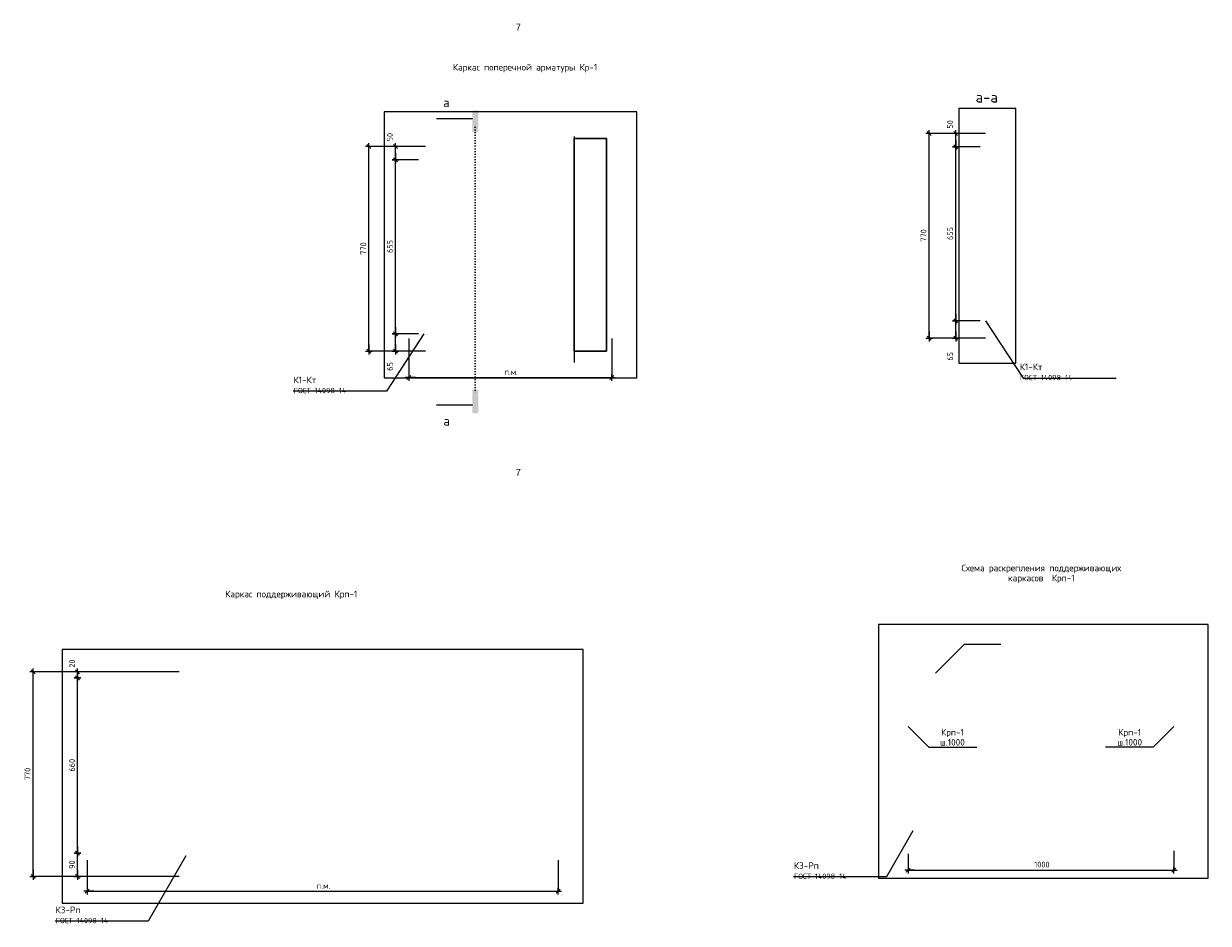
# Model space of a CAD drawing. Header units: millimetres. Extents: x -3170 to 89801, y -74170 to 82422.
# Tile 96 of 105: x 69497 to 73953, y 71677 to 75062. Entities that reach past the tile are written whole.
import ezdxf

# ---------------------------------------------------------------- set-up
doc = ezdxf.new("R2010")
doc.units = ezdxf.units.MM
doc.header["$PDMODE"] = 65
doc.linetypes.add('______9', pattern=[10, 0, -10])
doc.layers.add('_3700', color=7, linetype='Continuous')
for name, color, linetype, lineweight in [('Standard', 7, 'Continuous', 25), ('Изополя поперечная', 7, 'Continuous', 25), ('Размерная линия_ общее', 7, 'Continuous', 13)]:
    doc.layers.add(name, color=color, linetype=linetype, lineweight=lineweight)
doc.styles.add('ARIAL', font='ARIAL.TTF')
doc.styles.add('ISOCPEUR', font='ISOCPEUR')
doc.dimstyles.new('DIMSTYLE_3', dxfattribs={"dimtxt": 22, "dimasz": 25, "dimexe": 0, "dimexo": 0, "dimgap": 11, "dimtad": 2, "dimdec": 0, "dimrnd": 5, "dimzin": 12, "dimdsep": 46, "dimtxsty": 'ISOCPEUR', "dimblk1": 'ALL_ML_STRICH', "dimblk2": 'ALL_ML_STRICH', "dimsah": 1, "dimcen": 0, "dimclrd": 7, "dimclre": 256, "dimclrt": 7, "dimadec": 0, "dimazin": 0, "dimtfac": 1, "dimtdec": 0, "dimtix": 1, "dimtmove": 2, "dimatfit": 3, "dimfxl": 0, "dimtzin": 0, "dimlwd": 0, "dimlwe": -3, "dimarcsym": 0})
doc.dimstyles.new('DIMSTYLE_9', dxfattribs={"dimtxt": 22, "dimasz": 25, "dimexe": 0, "dimexo": 0, "dimgap": 11, "dimtad": 2, "dimdec": 0, "dimrnd": 5, "dimzin": 12, "dimdsep": 46, "dimtxsty": 'ISOCPEUR', "dimblk1": 'ALL_ML_STRICH', "dimblk2": 'ALL_ML_STRICH', "dimsah": 1, "dimcen": 0, "dimclrd": 7, "dimclre": 256, "dimclrt": 7, "dimadec": 0, "dimazin": 0, "dimtfac": 1, "dimtdec": 0, "dimtix": 1, "dimtmove": 2, "dimatfit": 3, "dimfxl": 0, "dimtvp": 1.2, "dimtzin": 0, "dimlwd": 0, "dimlwe": -3, "dimarcsym": 0})

# ---------------------------------------------------------------- blocks, each defined once
blk = doc.blocks.new('ALL_ML_STRICH')
at = {"color": 0, "linetype": 'ByBlock', "lineweight": -2}
for p, q in [((-1, 0), (0.5, 0)), ((-0.3, -0.3), (0.3, 0.3)), ((0, -0.5), (0, 0.5))]:
    blk.add_line(p, q, dxfattribs=at)
blk = doc.blocks.new('*D497')
at = {"layer": 'DEFPOINTS', "color": 7, "linetype": 'Continuous', "lineweight": 13, "transparency": 33554687}
for p in [(72824.1, 71958), (73824.1, 71969.9), (72824.1, 71876.9)]:
    blk.add_point(p, dxfattribs=at)
at = {"layer": 'Размерная линия_ общее', "color": 253, "linetype": 'Continuous', "lineweight": -2, "true_color": 0xa0a0a0, "transparency": 33554687}
for p, q in [((72824.1, 71938), (72824.1, 71876.9)), ((73824.1, 71949.9), (73824.1, 71876.9))]:
    blk.add_line(p, q, dxfattribs=at)
at = {"layer": 'Размерная линия_ общее', "color": 7, "linetype": 'Continuous', "lineweight": -2, "transparency": 33554687}
blk.add_line((72824.1, 71876.9), (73824.1, 71876.9), dxfattribs=at)
at = {"layer": 'Размерная линия_ общее', "color": 7, "linetype": 'Continuous', "lineweight": 13, "transparency": 33554687, "xscale": 25, "yscale": 25, "zscale": 25, "rotation": 180}
blk.add_blockref('ALL_ML_STRICH', (72824.1, 71876.9), dxfattribs=at)
at = {"layer": 'Размерная линия_ общее', "color": 7, "linetype": 'Continuous', "lineweight": 13, "transparency": 33554687, "xscale": 25, "yscale": 25, "zscale": 25}
blk.add_blockref('ALL_ML_STRICH', (73824.1, 71876.9), dxfattribs=at)
at = {"layer": 'Размерная линия_ общее', "color": 7, "linetype": 'Continuous', "lineweight": 13, "transparency": 33554687, "insert": (73327.4, 71897.9), "char_height": 22, "width": 88, "attachment_point": 5, "style": 'ISOCPEUR'}
blk.add_mtext('\\A1;{1000}', dxfattribs=at)
blk = doc.blocks.new('*D498')
at = {"layer": 'DEFPOINTS', "color": 7, "linetype": 'Continuous', "lineweight": 13, "transparency": 33554687}
for p in [(70945.3, 73897.7), (71709.3, 73897.7), (70945.3, 73730.3)]:
    blk.add_point(p, dxfattribs=at)
at = {"layer": 'Размерная линия_ общее', "color": 253, "linetype": 'Continuous', "lineweight": -2, "true_color": 0xa0a0a0, "transparency": 33554687}
for p, q in [((70945.3, 73877.7), (70945.3, 73730.3)), ((71709.3, 73877.7), (71709.3, 73730.3))]:
    blk.add_line(p, q, dxfattribs=at)
at = {"layer": 'Размерная линия_ общее', "color": 7, "linetype": 'Continuous', "lineweight": -2, "transparency": 33554687}
blk.add_line((70945.3, 73730.3), (71709.3, 73730.3), dxfattribs=at)
at = {"layer": 'Размерная линия_ общее', "color": 7, "linetype": 'Continuous', "lineweight": 13, "transparency": 33554687, "xscale": 25, "yscale": 25, "zscale": 25, "rotation": 180}
blk.add_blockref('ALL_ML_STRICH', (70945.3, 73730.3), dxfattribs=at)
at = {"layer": 'Размерная линия_ общее', "color": 7, "linetype": 'Continuous', "lineweight": 13, "transparency": 33554687, "xscale": 25, "yscale": 25, "zscale": 25}
blk.add_blockref('ALL_ML_STRICH', (71709.3, 73730.3), dxfattribs=at)
at = {"layer": 'Размерная линия_ общее', "color": 7, "linetype": 'Continuous', "lineweight": 13, "transparency": 33554687, "insert": (71305.3, 73762.3), "char_height": 22, "width": 1.1, "attachment_point": 1, "line_spacing_factor": 0.60241, "style": 'ISOCPEUR'}
blk.add_mtext('п.м.', dxfattribs=at)
blk = doc.blocks.new('*D499')
at = {"layer": 'DEFPOINTS', "color": 7, "linetype": 'Continuous', "lineweight": 13, "transparency": 33554687}
for p in [(71028, 74599.7), (70795.2, 73829.7), (71028, 73829.7)]:
    blk.add_point(p, dxfattribs=at)
at = {"layer": 'Размерная линия_ общее', "color": 253, "linetype": 'Continuous', "lineweight": -2, "true_color": 0xa0a0a0, "transparency": 33554687}
for p, q in [((71008, 74599.7), (70795.2, 74599.7)), ((71008, 73829.7), (70795.2, 73829.7))]:
    blk.add_line(p, q, dxfattribs=at)
at = {"layer": 'Размерная линия_ общее', "color": 7, "linetype": 'Continuous', "lineweight": -2, "transparency": 33554687}
blk.add_line((70795.2, 73829.7), (70795.2, 74599.7), dxfattribs=at)
at = {"layer": 'Размерная линия_ общее', "color": 7, "linetype": 'Continuous', "lineweight": 13, "transparency": 33554687, "xscale": 25, "yscale": 25, "zscale": 25}
for p, rotation in [((70795.2, 74599.7), 90), ((70795.2, 73829.7), 270)]:
    blk.add_blockref('ALL_ML_STRICH', p, dxfattribs=dict(at, rotation=rotation))
at = {"layer": 'Размерная линия_ общее', "color": 7, "linetype": 'Continuous', "lineweight": 13, "transparency": 33554687, "insert": (70774.2, 74215.8), "char_height": 22, "width": 66, "attachment_point": 5, "rotation": 90, "style": 'ISOCPEUR'}
blk.add_mtext('\\A1;{770}', dxfattribs=at)
blk = doc.blocks.new('*D500')
at = {"layer": 'DEFPOINTS', "color": 7, "linetype": 'Continuous', "lineweight": 13, "transparency": 33554687}
for p in [(71002.5, 73894.7), (70895.2, 73829.7), (71028, 73829.7)]:
    blk.add_point(p, dxfattribs=at)
at = {"layer": 'Размерная линия_ общее', "color": 253, "linetype": 'Continuous', "lineweight": -2, "true_color": 0xa0a0a0, "transparency": 33554687}
for p, q in [((70982.5, 73894.7), (70895.2, 73894.7)), ((71008, 73829.7), (70895.2, 73829.7))]:
    blk.add_line(p, q, dxfattribs=at)
at = {"layer": 'Размерная линия_ общее', "color": 7, "linetype": 'Continuous', "lineweight": -2, "transparency": 33554687}
blk.add_line((70895.2, 73829.7), (70895.2, 73894.7), dxfattribs=at)
at = {"layer": 'Размерная линия_ общее', "color": 7, "linetype": 'Continuous', "lineweight": 13, "transparency": 33554687, "xscale": 25, "yscale": 25, "zscale": 25}
for p, rotation in [((70895.2, 73894.7), 90), ((70895.2, 73829.7), 270)]:
    blk.add_blockref('ALL_ML_STRICH', p, dxfattribs=dict(at, rotation=rotation))
at = {"layer": 'Размерная линия_ общее', "color": 7, "linetype": 'Continuous', "lineweight": 13, "transparency": 33554687, "insert": (70874.2, 73772), "char_height": 22, "width": 44, "attachment_point": 5, "rotation": 90, "style": 'ISOCPEUR'}
blk.add_mtext('\\A1;{65}', dxfattribs=at)
blk = doc.blocks.new('*D501')
at = {"layer": 'DEFPOINTS', "color": 7, "linetype": 'Continuous', "lineweight": 13, "transparency": 33554687}
for p in [(71002.5, 74549.7), (70895.2, 73894.7), (71002.5, 73894.7)]:
    blk.add_point(p, dxfattribs=at)
at = {"layer": 'Размерная линия_ общее', "color": 253, "linetype": 'Continuous', "lineweight": -2, "true_color": 0xa0a0a0, "transparency": 33554687}
for p, q in [((70982.5, 74549.7), (70895.2, 74549.7)), ((70982.5, 73894.7), (70895.2, 73894.7))]:
    blk.add_line(p, q, dxfattribs=at)
at = {"layer": 'Размерная линия_ общее', "color": 7, "linetype": 'Continuous', "lineweight": -2, "transparency": 33554687}
blk.add_line((70895.2, 73894.7), (70895.2, 74549.7), dxfattribs=at)
at = {"layer": 'Размерная линия_ общее', "color": 7, "linetype": 'Continuous', "lineweight": 13, "transparency": 33554687, "xscale": 25, "yscale": 25, "zscale": 25}
for p, rotation in [((70895.2, 74549.7), 90), ((70895.2, 73894.7), 270)]:
    blk.add_blockref('ALL_ML_STRICH', p, dxfattribs=dict(at, rotation=rotation))
at = {"layer": 'Размерная линия_ общее', "color": 7, "linetype": 'Continuous', "lineweight": 13, "transparency": 33554687, "insert": (70874.2, 74223.3), "char_height": 22, "width": 66, "attachment_point": 5, "rotation": 90, "style": 'ISOCPEUR'}
blk.add_mtext('\\A1;{655}', dxfattribs=at)
blk = doc.blocks.new('*D502')
at = {"layer": 'DEFPOINTS', "color": 7, "linetype": 'Continuous', "lineweight": 13, "transparency": 33554687}
for p in [(71028, 74599.7), (70895.2, 74549.7), (71002.5, 74549.7)]:
    blk.add_point(p, dxfattribs=at)
at = {"layer": 'Размерная линия_ общее', "color": 253, "linetype": 'Continuous', "lineweight": -2, "true_color": 0xa0a0a0, "transparency": 33554687}
for p, q in [((71008, 74599.7), (70895.2, 74599.7)), ((70982.5, 74549.7), (70895.2, 74549.7))]:
    blk.add_line(p, q, dxfattribs=at)
at = {"layer": 'Размерная линия_ общее', "color": 7, "linetype": 'Continuous', "lineweight": -2, "transparency": 33554687}
blk.add_line((70895.2, 74549.7), (70895.2, 74599.7), dxfattribs=at)
at = {"layer": 'Размерная линия_ общее', "color": 7, "linetype": 'Continuous', "lineweight": 13, "transparency": 33554687, "xscale": 25, "yscale": 25, "zscale": 25}
for p, rotation in [((70895.2, 74599.7), 90), ((70895.2, 74549.7), 270)]:
    blk.add_blockref('ALL_ML_STRICH', p, dxfattribs=dict(at, rotation=rotation))
at = {"layer": 'Размерная линия_ общее', "color": 7, "linetype": 'Continuous', "lineweight": 13, "transparency": 33554687, "insert": (70874, 74635), "char_height": 22, "width": 44, "attachment_point": 5, "rotation": 90, "style": 'ISOCPEUR'}
blk.add_mtext('\\A1;{50}', dxfattribs=at)
blk = doc.blocks.new('СЛОЖНЫЙ_ОБЪЕКТ_8')
at = {"layer": '_3700', "linetype": 'Continuous', "lineweight": 25, "true_color": 0x000000, "transparency": 33554687}
blk.add_hatch(color=18, dxfattribs=at).paths.add_polyline_path([(71184.9, 74731.1), (71184.8, 74730.4), (71184.8, 74654.1), (71206.5, 74654.1), (71206.5, 74730.4), (71206.4, 74731.1), (71206.3, 74731.7), (71206.1, 74732.4), (71205.8, 74732.9), (71205.4, 74733.5), (71205, 74734), (71204.5, 74734.4), (71203.9, 74734.8), (71203.3, 74735.1), (71202.7, 74735.3), (71202.1, 74735.4), (71201.4, 74735.5), (71189.9, 74735.5), (71189.2, 74735.4), (71188.6, 74735.3), (71188, 74735.1), (71187.4, 74734.8), (71186.8, 74734.4), (71186.3, 74734), (71185.9, 74733.5), (71185.5, 74732.9), (71185.2, 74732.4), (71185, 74731.7)])
blk.add_hatch(color=18, dxfattribs=at).paths.add_polyline_path([(71184.9, 73599.6), (71184.8, 73600.2), (71184.8, 73684.2), (71206.5, 73684.2), (71206.5, 73600.2), (71206.4, 73599.6), (71206.3, 73598.9), (71206.1, 73598.3), (71205.8, 73597.7), (71205.4, 73597.1), (71205, 73596.7), (71204.5, 73596.2), (71203.9, 73595.9), (71203.3, 73595.6), (71202.7, 73595.3), (71202.1, 73595.2), (71201.4, 73595.2), (71189.9, 73595.2), (71189.2, 73595.2), (71188.6, 73595.3), (71188, 73595.6), (71187.4, 73595.9), (71186.8, 73596.2), (71186.3, 73596.7), (71185.9, 73597.1), (71185.5, 73597.7), (71185.2, 73598.3), (71185, 73598.9)], flags=16)
at = {"layer": '_3700', "color": 7, "linetype": 'Continuous', "lineweight": 13, "transparency": 33554687}
for p, q in [((71184.8, 74704.1), (71049.9, 74704.1)), ((71184.8, 73626.6), (71049.9, 73626.6))]:
    blk.add_line(p, q, dxfattribs=at)
at = {"layer": '_3700', "color": 7, "linetype": '______9', "lineweight": 13, "transparency": 33554687}
blk.add_line((71195.7, 74672.3), (71195.7, 73663), dxfattribs=at)
at = {"layer": '_3700', "color": 7, "linetype": 'Continuous', "lineweight": 13, "transparency": 33554687, "char_height": 35, "width": 42, "attachment_point": 5, "style": 'ISOCPEUR'}
for insert in [(71086.9, 74765.2), (71087.9, 73566.7)]:
    blk.add_mtext('\\A1;{\\fISOCPEUR|i0|b0;\\H35.000000;\\W1.000000;\\C7;а}\\P', dxfattribs=dict(at, insert=insert))
blk = doc.blocks.new('*D504')
at = {"layer": 'DEFPOINTS', "color": 7, "linetype": 'Continuous', "lineweight": 13, "transparency": 33554687}
for p in [(73135.6, 74648.7), (72902.8, 73878.7), (73135.6, 73878.7)]:
    blk.add_point(p, dxfattribs=at)
at = {"layer": 'Размерная линия_ общее', "color": 253, "linetype": 'Continuous', "lineweight": -2, "true_color": 0xa0a0a0, "transparency": 33554687}
for p, q in [((73115.6, 74648.7), (72902.8, 74648.7)), ((73115.6, 73878.7), (72902.8, 73878.7))]:
    blk.add_line(p, q, dxfattribs=at)
at = {"layer": 'Размерная линия_ общее', "color": 7, "linetype": 'Continuous', "lineweight": -2, "transparency": 33554687}
blk.add_line((72902.8, 73878.7), (72902.8, 74648.7), dxfattribs=at)
at = {"layer": 'Размерная линия_ общее', "color": 7, "linetype": 'Continuous', "lineweight": 13, "transparency": 33554687, "xscale": 25, "yscale": 25, "zscale": 25}
for p, rotation in [((72902.8, 74648.7), 90), ((72902.8, 73878.7), 270)]:
    blk.add_blockref('ALL_ML_STRICH', p, dxfattribs=dict(at, rotation=rotation))
at = {"layer": 'Размерная линия_ общее', "color": 7, "linetype": 'Continuous', "lineweight": 13, "transparency": 33554687, "insert": (72881.8, 74264.8), "char_height": 22, "width": 66, "attachment_point": 5, "rotation": 90, "style": 'ISOCPEUR'}
blk.add_mtext('\\A1;{770}', dxfattribs=at)
blk = doc.blocks.new('*D505')
at = {"layer": 'DEFPOINTS', "color": 7, "linetype": 'Continuous', "lineweight": 13, "transparency": 33554687}
for p in [(73114.8, 73943.7), (73002.8, 73878.7), (73135.6, 73878.7)]:
    blk.add_point(p, dxfattribs=at)
at = {"layer": 'Размерная линия_ общее', "color": 253, "linetype": 'Continuous', "lineweight": -2, "true_color": 0xa0a0a0, "transparency": 33554687}
for p, q in [((73094.8, 73943.7), (73002.8, 73943.7)), ((73115.6, 73878.7), (73002.8, 73878.7))]:
    blk.add_line(p, q, dxfattribs=at)
at = {"layer": 'Размерная линия_ общее', "color": 7, "linetype": 'Continuous', "lineweight": -2, "transparency": 33554687}
blk.add_line((73002.8, 73878.7), (73002.8, 73943.7), dxfattribs=at)
at = {"layer": 'Размерная линия_ общее', "color": 7, "linetype": 'Continuous', "lineweight": 13, "transparency": 33554687, "xscale": 25, "yscale": 25, "zscale": 25}
for p, rotation in [((73002.8, 73943.7), 90), ((73002.8, 73878.7), 270)]:
    blk.add_blockref('ALL_ML_STRICH', p, dxfattribs=dict(at, rotation=rotation))
at = {"layer": 'Размерная линия_ общее', "color": 7, "linetype": 'Continuous', "lineweight": 13, "transparency": 33554687, "insert": (72981.7, 73810.1), "char_height": 22, "width": 44, "attachment_point": 5, "rotation": 90, "style": 'ISOCPEUR'}
blk.add_mtext('\\A1;{65}', dxfattribs=at)
blk = doc.blocks.new('*D506')
at = {"layer": 'DEFPOINTS', "color": 7, "linetype": 'Continuous', "lineweight": 13, "transparency": 33554687}
for p in [(73114.8, 74598.7), (73002.8, 73943.7), (73114.8, 73943.7)]:
    blk.add_point(p, dxfattribs=at)
at = {"layer": 'Размерная линия_ общее', "color": 253, "linetype": 'Continuous', "lineweight": -2, "true_color": 0xa0a0a0, "transparency": 33554687}
for p, q in [((73094.8, 74598.7), (73002.8, 74598.7)), ((73094.8, 73943.7), (73002.8, 73943.7))]:
    blk.add_line(p, q, dxfattribs=at)
at = {"layer": 'Размерная линия_ общее', "color": 7, "linetype": 'Continuous', "lineweight": -2, "transparency": 33554687}
blk.add_line((73002.8, 73943.7), (73002.8, 74598.7), dxfattribs=at)
at = {"layer": 'Размерная линия_ общее', "color": 7, "linetype": 'Continuous', "lineweight": 13, "transparency": 33554687, "xscale": 25, "yscale": 25, "zscale": 25}
for p, rotation in [((73002.8, 74598.7), 90), ((73002.8, 73943.7), 270)]:
    blk.add_blockref('ALL_ML_STRICH', p, dxfattribs=dict(at, rotation=rotation))
at = {"layer": 'Размерная линия_ общее', "color": 7, "linetype": 'Continuous', "lineweight": 13, "transparency": 33554687, "insert": (72981.8, 74272.3), "char_height": 22, "width": 66, "attachment_point": 5, "rotation": 90, "style": 'ISOCPEUR'}
blk.add_mtext('\\A1;{655}', dxfattribs=at)
blk = doc.blocks.new('*D507')
at = {"layer": 'DEFPOINTS', "color": 7, "linetype": 'Continuous', "lineweight": 13, "transparency": 33554687}
for p in [(73135.6, 74648.7), (73002.8, 74598.7), (73114.8, 74598.7)]:
    blk.add_point(p, dxfattribs=at)
at = {"layer": 'Размерная линия_ общее', "color": 253, "linetype": 'Continuous', "lineweight": -2, "true_color": 0xa0a0a0, "transparency": 33554687}
for p, q in [((73115.6, 74648.7), (73002.8, 74648.7)), ((73094.8, 74598.7), (73002.8, 74598.7))]:
    blk.add_line(p, q, dxfattribs=at)
at = {"layer": 'Размерная линия_ общее', "color": 7, "linetype": 'Continuous', "lineweight": -2, "transparency": 33554687}
blk.add_line((73002.8, 74598.7), (73002.8, 74648.7), dxfattribs=at)
at = {"layer": 'Размерная линия_ общее', "color": 7, "linetype": 'Continuous', "lineweight": 13, "transparency": 33554687, "xscale": 25, "yscale": 25, "zscale": 25}
for p, rotation in [((73002.8, 74648.7), 90), ((73002.8, 74598.7), 270)]:
    blk.add_blockref('ALL_ML_STRICH', p, dxfattribs=dict(at, rotation=rotation))
at = {"layer": 'Размерная линия_ общее', "color": 7, "linetype": 'Continuous', "lineweight": 13, "transparency": 33554687, "insert": (72981.6, 74682.9), "char_height": 22, "width": 44, "attachment_point": 5, "rotation": 90, "style": 'ISOCPEUR'}
blk.add_mtext('\\A1;{50}', dxfattribs=at)
blk = doc.blocks.new('*D508')
at = {"layer": 'DEFPOINTS', "color": 7, "linetype": 'Continuous', "lineweight": 13, "transparency": 33554687}
for p in [(69750, 71940.6), (69699.4, 71852.6), (70101.1, 71852.6)]:
    blk.add_point(p, dxfattribs=at)
at = {"layer": 'Размерная линия_ общее', "color": 253, "linetype": 'Continuous', "lineweight": -2, "true_color": 0xa0a0a0, "transparency": 33554687}
for p, q in [((69699.4, 71940.6), (69699.4, 71940.6)), ((70001.1, 71852.6), (69699.4, 71852.6))]:
    blk.add_line(p, q, dxfattribs=at)
at = {"layer": 'Размерная линия_ общее', "color": 7, "linetype": 'Continuous', "lineweight": -2, "transparency": 33554687}
blk.add_line((69699.4, 71852.6), (69699.4, 71940.6), dxfattribs=at)
at = {"layer": 'Размерная линия_ общее', "color": 7, "linetype": 'Continuous', "lineweight": 13, "transparency": 33554687, "xscale": 25, "yscale": 25, "zscale": 25}
for p, rotation in [((69699.4, 71940.6), 90), ((69699.4, 71852.6), 270)]:
    blk.add_blockref('ALL_ML_STRICH', p, dxfattribs=dict(at, rotation=rotation))
at = {"layer": 'Размерная линия_ общее', "color": 7, "linetype": 'Continuous', "lineweight": 13, "transparency": 33554687, "insert": (69678.4, 71897.7), "char_height": 22, "width": 44, "attachment_point": 5, "rotation": 90, "style": 'ISOCPEUR'}
blk.add_mtext('\\A1;{90}', dxfattribs=at)
blk = doc.blocks.new('*D509')
at = {"layer": 'DEFPOINTS', "color": 7, "linetype": 'Continuous', "lineweight": 13, "transparency": 33554687}
for p in [(69762, 72600.6), (69699.4, 71940.6), (69750, 71940.6)]:
    blk.add_point(p, dxfattribs=at)
at = {"layer": 'Размерная линия_ общее', "color": 253, "linetype": 'Continuous', "lineweight": -2, "true_color": 0xa0a0a0, "transparency": 33554687}
for p, q in [((69699.4, 72600.6), (69699.4, 72600.6)), ((69699.4, 71940.6), (69699.4, 71940.6))]:
    blk.add_line(p, q, dxfattribs=at)
at = {"layer": 'Размерная линия_ общее', "color": 7, "linetype": 'Continuous', "lineweight": -2, "transparency": 33554687}
blk.add_line((69699.4, 71940.6), (69699.4, 72600.6), dxfattribs=at)
at = {"layer": 'Размерная линия_ общее', "color": 7, "linetype": 'Continuous', "lineweight": 13, "transparency": 33554687, "xscale": 25, "yscale": 25, "zscale": 25}
for p, rotation in [((69699.4, 72600.6), 90), ((69699.4, 71940.6), 270)]:
    blk.add_blockref('ALL_ML_STRICH', p, dxfattribs=dict(at, rotation=rotation))
at = {"layer": 'Размерная линия_ общее', "color": 7, "linetype": 'Continuous', "lineweight": 13, "transparency": 33554687, "insert": (69678.4, 72271.7), "char_height": 22, "width": 66, "attachment_point": 5, "rotation": 90, "style": 'ISOCPEUR'}
blk.add_mtext('\\A1;{660}', dxfattribs=at)
blk = doc.blocks.new('*D510')
at = {"layer": 'DEFPOINTS', "color": 7, "linetype": 'Continuous', "lineweight": 13, "transparency": 33554687}
for p in [(69699.4, 72600.6), (69762, 72600.6), (70101.1, 72622.6)]:
    blk.add_point(p, dxfattribs=at)
at = {"layer": 'Размерная линия_ общее', "color": 253, "linetype": 'Continuous', "lineweight": -2, "true_color": 0xa0a0a0, "transparency": 33554687}
for p, q in [((70001.1, 72622.6), (69699.4, 72622.6)), ((69699.4, 72600.6), (69699.4, 72600.6))]:
    blk.add_line(p, q, dxfattribs=at)
at = {"layer": 'Размерная линия_ общее', "color": 7, "linetype": 'Continuous', "lineweight": -2, "transparency": 33554687}
blk.add_line((69699.4, 72600.6), (69699.4, 72622.6), dxfattribs=at)
at = {"layer": 'Размерная линия_ общее', "color": 7, "linetype": 'Continuous', "lineweight": 13, "transparency": 33554687, "xscale": 25, "yscale": 25, "zscale": 25}
for p, rotation in [((69699.4, 72622.6), 90), ((69699.4, 72600.6), 270)]:
    blk.add_blockref('ALL_ML_STRICH', p, dxfattribs=dict(at, rotation=rotation))
at = {"layer": 'Размерная линия_ общее', "color": 7, "linetype": 'Continuous', "lineweight": 13, "transparency": 33554687, "insert": (69678.5, 72654.4), "char_height": 22, "width": 44, "attachment_point": 5, "rotation": 90, "style": 'ISOCPEUR'}
blk.add_mtext('\\A1;{20}', dxfattribs=at)
blk = doc.blocks.new('*D511')
at = {"layer": 'DEFPOINTS', "color": 7, "linetype": 'Continuous', "lineweight": 13, "transparency": 33554687}
for p in [(70101.1, 72622.6), (69532, 71852.6), (70101.1, 71852.6)]:
    blk.add_point(p, dxfattribs=at)
at = {"layer": 'Размерная линия_ общее', "color": 253, "linetype": 'Continuous', "lineweight": -2, "true_color": 0xa0a0a0, "transparency": 33554687}
for p, q in [((70081.1, 72622.6), (69532, 72622.6)), ((70081.1, 71852.6), (69532, 71852.6))]:
    blk.add_line(p, q, dxfattribs=at)
at = {"layer": 'Размерная линия_ общее', "color": 7, "linetype": 'Continuous', "lineweight": -2, "transparency": 33554687}
blk.add_line((69532, 71852.6), (69532, 72622.6), dxfattribs=at)
at = {"layer": 'Размерная линия_ общее', "color": 7, "linetype": 'Continuous', "lineweight": 13, "transparency": 33554687, "xscale": 25, "yscale": 25, "zscale": 25}
for p, rotation in [((69532, 72622.6), 90), ((69532, 71852.6), 270)]:
    blk.add_blockref('ALL_ML_STRICH', p, dxfattribs=dict(at, rotation=rotation))
at = {"layer": 'Размерная линия_ общее', "color": 7, "linetype": 'Continuous', "lineweight": 13, "transparency": 33554687, "insert": (69511, 72238.7), "char_height": 22, "width": 66, "attachment_point": 5, "rotation": 90, "style": 'ISOCPEUR'}
blk.add_mtext('\\A1;{770}', dxfattribs=at)
blk = doc.blocks.new('*D512')
at = {"layer": 'DEFPOINTS', "color": 7, "linetype": 'Continuous', "lineweight": 13, "transparency": 33554687}
for p in [(69735.3, 71934.6), (71507.3, 71934.6), (69735.3, 71797.3)]:
    blk.add_point(p, dxfattribs=at)
at = {"layer": 'Размерная линия_ общее', "color": 253, "linetype": 'Continuous', "lineweight": -2, "true_color": 0xa0a0a0, "transparency": 33554687}
for p, q in [((69735.3, 71914.6), (69735.3, 71797.3)), ((71507.3, 71914.6), (71507.3, 71797.3))]:
    blk.add_line(p, q, dxfattribs=at)
at = {"layer": 'Размерная линия_ общее', "color": 7, "linetype": 'Continuous', "lineweight": -2, "transparency": 33554687}
blk.add_line((69735.3, 71797.3), (71507.3, 71797.3), dxfattribs=at)
at = {"layer": 'Размерная линия_ общее', "color": 7, "linetype": 'Continuous', "lineweight": 13, "transparency": 33554687, "xscale": 25, "yscale": 25, "zscale": 25, "rotation": 180}
blk.add_blockref('ALL_ML_STRICH', (69735.3, 71797.3), dxfattribs=at)
at = {"layer": 'Размерная линия_ общее', "color": 7, "linetype": 'Continuous', "lineweight": 13, "transparency": 33554687, "xscale": 25, "yscale": 25, "zscale": 25}
blk.add_blockref('ALL_ML_STRICH', (71507.3, 71797.3), dxfattribs=at)
at = {"layer": 'Размерная линия_ общее', "color": 7, "linetype": 'Continuous', "lineweight": 13, "transparency": 33554687, "insert": (70599.3, 71829.3), "char_height": 22, "width": 1.1, "attachment_point": 1, "line_spacing_factor": 0.60241, "style": 'ISOCPEUR'}
blk.add_mtext('п.м.', dxfattribs=at)

msp = doc.modelspace()

# ---------------------------------------------------------------- linework, layer by layer
at = {"layer": 'Standard', "color": 52, "linetype": 'Continuous', "lineweight": 13, "transparency": 33554687}
msp.add_line((71567, 74636.7), (71567, 73786.7), dxfattribs=at)
at = {"layer": 'Standard', "color": 7, "linetype": 'Continuous', "lineweight": 18, "transparency": 33554687}
for points in [[(73014.8, 73784.7), (73228.8, 73784.7), (73228.8, 74742.7), (73014.8, 74742.7), (73014.8, 73784.7)], [(70853.3, 73729.7), (71803.3, 73729.7), (71803.3, 74729.7), (70853.3, 74729.7), (70853.3, 73729.7)], [(72713, 71846.9), (73953.3, 71846.9), (73953.3, 72800.9), (72713, 72800.9), (72713, 71846.9)], [(69641.3, 71752.6), (71601.3, 71752.6), (71601.3, 72706.6), (69641.3, 72706.6), (69641.3, 71752.6)]]:
    msp.add_lwpolyline(points, dxfattribs=at)
at = {"layer": 'Standard', "color": 7, "linetype": 'Continuous', "lineweight": 13, "transparency": 33554687}
for points in [[(73114.8, 73943.7), (73256.4, 73728.4), (73606.4, 73728.4)], [(71002.5, 73894.7), (70860.9, 73679.4), (70510.9, 73679.4)], [(72824.1, 72417.7), (72901.9, 72339.9), (73081.9, 72339.9)], [(73824.1, 72417.7), (73746.3, 72339.9), (73566.3, 72339.9)], [(72842.1, 72024.9), (72742.9, 71852), (72392.9, 71852)], [(70107.1, 71930.6), (69965.4, 71685.3), (69615.4, 71685.3)]]:
    msp.add_lwpolyline(points, dxfattribs=at)
at = {"layer": 'Изополя поперечная', "color": 7, "linetype": 'Continuous', "lineweight": 13, "transparency": 33554687}
msp.add_lwpolyline([(72926.6, 72618.4), (73035.7, 72727.5), (73172.6, 72727.5)], dxfattribs=at)
at = {"layer": 'Размерная линия_ общее', "color": 52, "linetype": 'Continuous', "lineweight": -3, "transparency": 33554687}
for p, q in [((71689.1, 74629.7), (71567, 74629.7)), ((71567, 74629.7), (71689.1, 74629.7)), ((71567, 74629.7), (71567, 73829.7)), ((71567, 73829.7), (71567, 74629.7)), ((71689.1, 73829.7), (71689.1, 74629.7)), ((71689.1, 74629.7), (71689.1, 73829.7)), ((71567, 73829.7), (71689.1, 73829.7)), ((71689.1, 73829.7), (71567, 73829.7))]:
    msp.add_line(p, q, dxfattribs=at)

# ---------------------------------------------------------------- block references
at = {"layer": '_3700', "color": 18, "linetype": 'Continuous', "lineweight": 25, "true_color": 0x000000, "transparency": 33554687}
msp.add_blockref('СЛОЖНЫЙ_ОБЪЕКТ_8', (0, 0), dxfattribs=at)

# ---------------------------------------------------------------- texts
at = {"layer": 'Standard', "color": 7, "linetype": 'Continuous', "lineweight": 13, "transparency": 33554687}
for s, insert, char_height, width, attachment_point, style in [('\\W0.99;7', (71367, 75036.7), 25, 31.962, 9, 'ARIAL'), ('\\A1;{\\fISOCPEUR|i0|b0;\\H25.000000;\\W1.000000;\\C7;Каркас поперечной арматуры Кр-1}\\P', (71382.8, 74910.5), 25, 564.778, 2, 'ISOCPEUR'), ('\\A1;{\\fISOCPEUR|i0|b0;\\H40.000000;\\W1.000000;\\C7;а-а}\\P', (73119.8, 74805), 40, 110.4, 2, 'ISOCPEUR'), ('\\W0.99;7', (71367, 73386.7), 25, 31.962, 3, 'ARIAL'), ('\\A1;{\\fISOCPEUR|i0|b0;\\H25.000000;\\W1.000000;\\C7;Каркас поддерживающий Крп-1}\\P', (70503.5, 72928.4), 25, 500.999, 2, 'ISOCPEUR')]:
    msp.add_mtext(s, dxfattribs=dict(at, insert=insert, char_height=char_height, width=width, attachment_point=attachment_point, style=style))
at = {"layer": 'Standard', "color": 7, "linetype": 'Continuous', "lineweight": 13, "transparency": 33554687, "char_height": 25, "style": 'ARIAL'}
for s, insert, width, attachment_point, line_spacing_factor in [('\\A1;{\\fISOCPEUR|i0|b0;\\H25.000000;\\W1.000000;\\C7;К1-Кт}\\P{\\fISOCPEUR|i0|b0;\\H20.000000;\\W1.000000;\\C7;ГОСТ 14098-14}\\P', (73244.1, 73783), 222.854, 1, 1.024096), ('\\A1;{\\fISOCPEUR|i0|b0;\\H25.000000;\\W1.000000;\\C7;К1-Кт}\\P{\\fISOCPEUR|i0|b0;\\H20.000000;\\W1.000000;\\C7;ГОСТ 14098-14}\\P', (70512.3, 73734), 222.854, 1, 1.024096), ('\\A1;{\\fISOCPEUR|i0|b0;\\H25.000000;\\W1.000000;\\C7;Схема раскрепления поддерживающих}\\P{\\fISOCPEUR|i0|b0;\\H25.000000;\\W1.000000;\\C7;каркасов  Крп-1}\\P', (73325, 73026.4), 607.852, 2, 0.903614), ('\\A1;{\\fISOCPEUR|i0|b0;\\H25.000000;\\W1.000000;\\C7;Крп-1}\\P{\\fISOCPEUR|i0|b0;\\H25.000000;\\W1.000000;\\C7;ш.1000}\\P', (72990.7, 72408.3), 106.555, 2, 0.903614), ('\\A1;{\\fISOCPEUR|i0|b0;\\H25.000000;\\W1.000000;\\C7;Крп-1}\\P{\\fISOCPEUR|i0|b0;\\H25.000000;\\W1.000000;\\C7;ш.1000}\\P', (73657.5, 72408.3), 106.555, 2, 0.903614), ('\\A1;{\\fISOCPEUR|i0|b0;\\H25.000000;\\W1.000000;\\C7;К3-Рп}\\P{\\fISOCPEUR|i0|b0;\\H20.000000;\\W1.000000;\\C7;ГОСТ 14098-14}\\P', (72394.3, 71906.6), 222.314, 1, 1.024096), ('\\A1;{\\fISOCPEUR|i0|b0;\\H25.000000;\\W1.000000;\\C7;К3-Рп}\\P{\\fISOCPEUR|i0|b0;\\H20.000000;\\W1.000000;\\C7;ГОСТ 14098-14}\\P', (69616.9, 71739.9), 222.314, 1, 1.024096)]:
    msp.add_mtext(s, dxfattribs=dict(at, insert=insert, width=width, attachment_point=attachment_point, line_spacing_factor=line_spacing_factor))

# ---------------------------------------------------------------- dimensions: what is measured, and where the dimension line sits
at = {"layer": 'Размерная линия_ общее', "color": 7, "linetype": 'Continuous', "lineweight": 13, "transparency": 33554687}
for base, p1, p2, dimstyle, picture, middle in [((73002.8, 74648.7), (73094.8, 74598.7), (73115.6, 74648.7), 'DIMSTYLE_3', '*D507', (72981.6, 74682.9)), ((70895.2, 74599.7), (70982.5, 74549.7), (71008, 74599.7), 'DIMSTYLE_3', '*D502', (70874, 74635)), ((72902.8, 74648.7), (73115.6, 73878.7), (73115.6, 74648.7), 'DIMSTYLE_3', '*D504', (72881.8, 74264.8)), ((70795.2, 74599.7), (71008, 73829.7), (71008, 74599.7), 'DIMSTYLE_3', '*D499', (70774.2, 74215.8)), ((73002.8, 74598.7), (73094.8, 73943.7), (73094.8, 74598.7), 'DIMSTYLE_3', '*D506', (72981.8, 74272.3)), ((70895.2, 74549.7), (70982.5, 73894.7), (70982.5, 74549.7), 'DIMSTYLE_3', '*D501', (70874.2, 74223.3)), ((73002.8, 73943.7), (73115.6, 73878.7), (73094.8, 73943.7), 'DIMSTYLE_3', '*D505', (72981.7, 73810.1)), ((70895.2, 73894.7), (71008, 73829.7), (70982.5, 73894.7), 'DIMSTYLE_3', '*D500', (70874.2, 73772)), ((69699.4, 72622.6), (69699.4, 72600.6), (70001.1, 72622.6), 'DIMSTYLE_9', '*D510', (69678.5, 72654.4)), ((69532, 72622.6), (70081.1, 71852.6), (70081.1, 72622.6), 'DIMSTYLE_3', '*D511', (69511, 72238.7)), ((69699.4, 72600.6), (69699.4, 71940.6), (69699.4, 72600.6), 'DIMSTYLE_3', '*D509', (69678.4, 72271.7)), ((69699.4, 71940.6), (70001.1, 71852.6), (69699.4, 71940.6), 'DIMSTYLE_3', '*D508', (69678.4, 71897.7))]:
    dim = msp.add_linear_dim(base=base, p1=p1, p2=p2, angle=90, dimstyle=dimstyle, override={"dimpost": '<>', "dimclrd": 7, "dimclre": 253, "dimclrt": 7, "dimlwd": 0, "dimlwe": 65533}, dxfattribs=at)
    dim.commit()
    dim.dimension.update_dxf_attribs({"geometry": picture, "text_midpoint": middle, "dimtype": 160})
for base, p1, p2, picture, middle in [((71709.3, 73730.3), (70945.3, 73877.7), (71709.3, 73877.7), '*D498', (71327.3, 73741.3)), ((71507.3, 71797.3), (69735.3, 71914.6), (71507.3, 71914.6), '*D512', (70621.3, 71808.3))]:
    dim = msp.add_linear_dim(base=base, p1=p1, p2=p2, text='п.м.', dimstyle='DIMSTYLE_3', override={"dimpost": '<>', "dimclrd": 7, "dimclre": 253, "dimclrt": 7, "dimlwd": 0, "dimlwe": 65533}, dxfattribs=at)
    dim.commit()
    dim.dimension.update_dxf_attribs({"geometry": picture, "text_midpoint": middle, "dimtype": 160})
dim = msp.add_linear_dim(base=(73824.1, 71876.9), p1=(72824.1, 71938), p2=(73824.1, 71949.9), dimstyle='DIMSTYLE_3', override={"dimpost": '<>', "dimclrd": 7, "dimclre": 253, "dimclrt": 7, "dimlwd": 0, "dimlwe": 65533}, dxfattribs=at)
dim.commit()
dim.dimension.update_dxf_attribs({"geometry": '*D497', "text_midpoint": (73327.4, 71897.9), "dimtype": 160})

doc.saveas('drawing.dxf')
